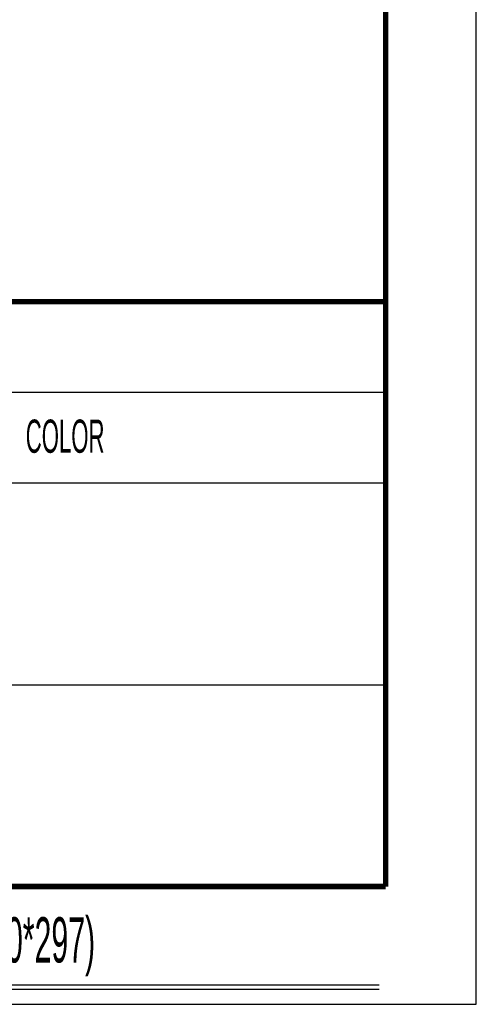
# Model space of a CAD drawing. Header units: millimetres. Extents: x 0 to 420, y -2 to 297.
# Tile 8 of 20: x 395 to 420, y 0 to 54. Entities that reach past the tile are written whole.
import ezdxf

# ---------------------------------------------------------------- set-up
doc = ezdxf.new("R2010")
doc.units = ezdxf.units.MM
doc.header["$LTSCALE"] = 23.1
doc.layers.get('0').update_dxf_attribs({"linetype": 'CONTINUOUS'})
doc.styles.add('TEXTSTYLE_3', font='txt', dxfattribs={"width": 0.5})

# ---------------------------------------------------------------- blocks, each defined once
blk = doc.blocks.new('*T9')
at = {"color": 2, "linetype": 'Continuous'}
for p, q in [((0, 0), (50.9982, 0)), ((0, 0), (0, -11.1352)), ((50.9982, 0), (50.9982, -11.1352)), ((0, -11.1352), (50.9982, -11.1352))]:
    blk.add_line(p, q, dxfattribs=at)
blk = doc.blocks.new('*T12')
at = {"color": 2, "linetype": 'Continuous'}
for p, q in [((0, 0), (170.00004, 0)), ((0, 0), (0, -5)), ((9.24284, 0), (9.24284, -5)), ((89.24284, 0), (89.24284, -5)), ((104.24284, 0), (104.24284, -5)), ((139.24284, 0), (139.24284, -5)), ((170.00004, 0), (170.00004, -5)), ((0, -5), (170.00004, -5))]:
    blk.add_line(p, q, dxfattribs=at)

msp = doc.modelspace()

# ---------------------------------------------------------------- linework, layer by layer
at = {"color": 7, "linetype": 'Continuous'}
for p, q in [((420, 0), (420, 297)), ((414.631, 1.062), (389.185, 1.062)), ((414.631, 0.809), (389.185, 0.809)), ((0, 0), (420, 0))]:
    msp.add_line(p, q, dxfattribs=at)
at = {"color": 2, "linetype": 'Continuous'}
for p, q in [((245, 33.77), (415, 33.77)), ((245, 28.77), (415, 28.77)), ((344.002, 17.635), (415, 17.635))]:
    msp.add_line(p, q, dxfattribs=at)
at = {"color": 7, "linetype": 'Continuous', "const_width": 0.3}
for points in [[(415, 293), (415, 6.5)], [(415, 6.5), (5, 6.5)]]:
    msp.add_lwpolyline(points, dxfattribs=at)
at = {"color": 2, "linetype": 'Continuous', "const_width": 0.3}
msp.add_lwpolyline([(245, 38.77), (415, 38.77)], dxfattribs=at)

# ---------------------------------------------------------------- block references
for name, p in [('*T12', (245, 38.77)), ('*T9', (364.002, 28.77))]:
    msp.add_blockref(name, p)

# ---------------------------------------------------------------- texts
at = {"color": 2, "linetype": 'Continuous', "attachment_point": 1, "line_spacing_factor": 0.9, "style": 'TEXTSTYLE_3'}
for s, insert, char_height, width in [('COLOR', (395.119, 32.263), 1.8302, 4.57554), ('A3(420*297)', (389.566, 4.805), 2.5, 13.75)]:
    msp.add_mtext(s, dxfattribs=dict(at, insert=insert, char_height=char_height, width=width))

doc.saveas('drawing.dxf')
